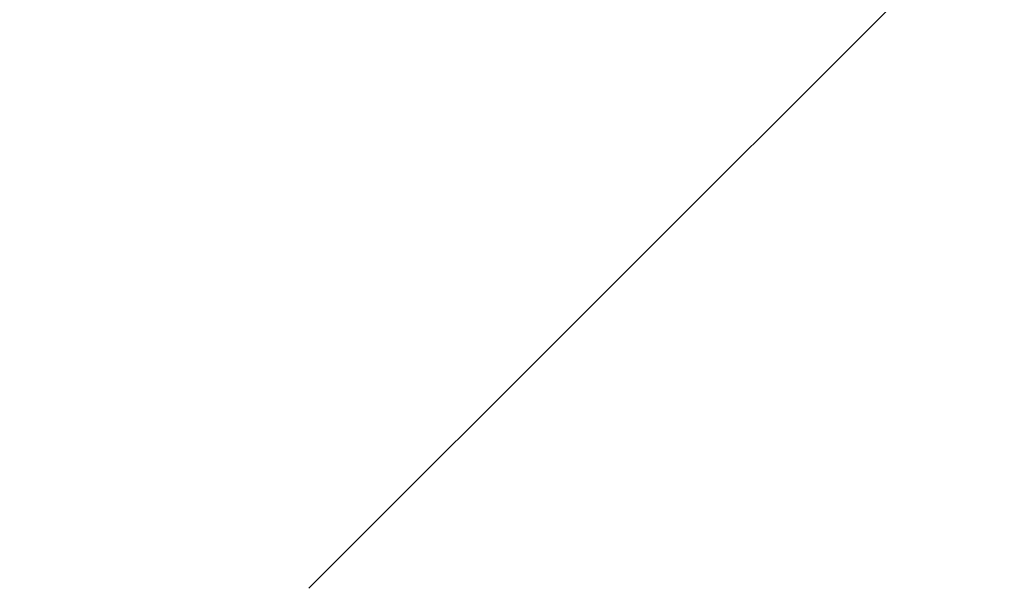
# Model space of a CAD drawing. Header units: centimetres. Extents: x -10 to 8.9, y -34.1 to -8.
# Tile 24 of 256: x -6.9035 to -6.864, y -33.9503 to -33.9275. Entities that reach past the tile are written whole.
import ezdxf

# ---------------------------------------------------------------- set-up
doc = ezdxf.new("R2010")
doc.units = ezdxf.units.CM
doc.layers.add('Default', color=7, linetype='Continuous', true_color=0x000000)

msp = doc.modelspace()

# ---------------------------------------------------------------- linework, layer by layer
at = {"layer": 'Default'}
msp.add_line((-6.821524, -33.87993, -1.05), (-6.89191, -33.950317, -1.05), dxfattribs=at)
for points in [[(-6.55, -32.43, -0.59725), (-6.571115, -32.43, -0.596839), (-6.613354, -32.431726, -0.596003), (-6.676343, -32.439492, -0.594714), (-6.738448, -32.452368, -0.593401), (-6.799376, -32.470305, -0.59207), (-6.858504, -32.493106, -0.590735), (-6.915762, -32.520758, -0.589397), (-6.970367, -32.552885, -0.588075), (-7.022248, -32.589411, -0.586771), (-7.07097, -32.630061, -0.585492), (-7.11623, -32.674566, -0.584261), (-7.157827, -32.722808, -0.582986), (-7.194958, -32.773748, -0.581695), (-7.228125, -32.827972, -0.580372), (-7.257247, -32.885894, -0.579009), (-7.281218, -32.945594, -0.577654), (-7.299531, -33.004934, -0.576351), (-7.31243, -33.061981, -0.575136), (-7.321111, -33.120235, -0.573932), (-7.325339, -33.179476, -0.572744), (-7.325017, -33.238946, -0.571591), (-7.32016, -33.297719, -0.570405), (-7.311134, -33.354924, -0.569219), (-7.296931, -33.414845, -0.567938), (-7.277333, -33.475147, -0.566606), (-7.252445, -33.534493, -0.56525), (-7.223078, -33.590912, -0.563915), (-7.189339, -33.644559, -0.562598), (-7.151254, -33.695367, -0.561301), (-7.109194, -33.742836, -0.56004), (-7.063366, -33.786739, -0.558806), (-7.014173, -33.826699, -0.557523), (-6.961763, -33.862584, -0.556214), (-6.906736, -33.893988, -0.55489), (-6.849183, -33.920862, -0.553548), (-6.809556, -33.935548, -0.55267), (-6.789485, -33.94207, -0.552227)], [(-6.789486, -33.94207, -0.617526), (-6.809707, -33.935499, -0.617973), (-6.849628, -33.92069, -0.618858), (-6.907593, -33.893558, -0.62021), (-6.962985, -33.861833, -0.621543), (-7.015713, -33.825563, -0.622862), (-7.06517, -33.785159, -0.624154), (-7.111188, -33.740775, -0.625396), (-7.153373, -33.692779, -0.626669), (-7.191512, -33.641404, -0.627977), (-7.225214, -33.587188, -0.629304), (-7.254449, -33.530209, -0.630649), (-7.27902, -33.470557, -0.632009), (-7.298136, -33.410443, -0.633333), (-7.311772, -33.351441, -0.634592), (-7.32029, -33.29617, -0.635736), (-7.324965, -33.23933, -0.636883), (-7.325359, -33.180837, -0.638017), (-7.321351, -33.122743, -0.639181), (-7.313086, -33.065737, -0.640357), (-7.300927, -33.010452, -0.641532), (-7.283642, -32.952598, -0.642798), (-7.260216, -32.892504, -0.644156), (-7.231211, -32.833522, -0.645539), (-7.198011, -32.778317, -0.646881), (-7.160976, -32.726796, -0.648183), (-7.119579, -32.67815, -0.649465), (-7.074203, -32.632987, -0.650705), (-7.025314, -32.591758, -0.651992), (-6.973161, -32.554677, -0.653306), (-6.91828, -32.522098, -0.654637), (-6.860763, -32.494076, -0.655983), (-6.801251, -32.470931, -0.657328), (-6.7399, -32.452716, -0.658669), (-6.6772, -32.439619, -0.659996), (-6.613827, -32.431754, -0.661293), (-6.571271, -32.43, -0.662136), (-6.55, -32.43, -0.66255)]]:
    msp.add_open_spline(points, degree=3, dxfattribs=at)

doc.saveas('drawing.dxf')
